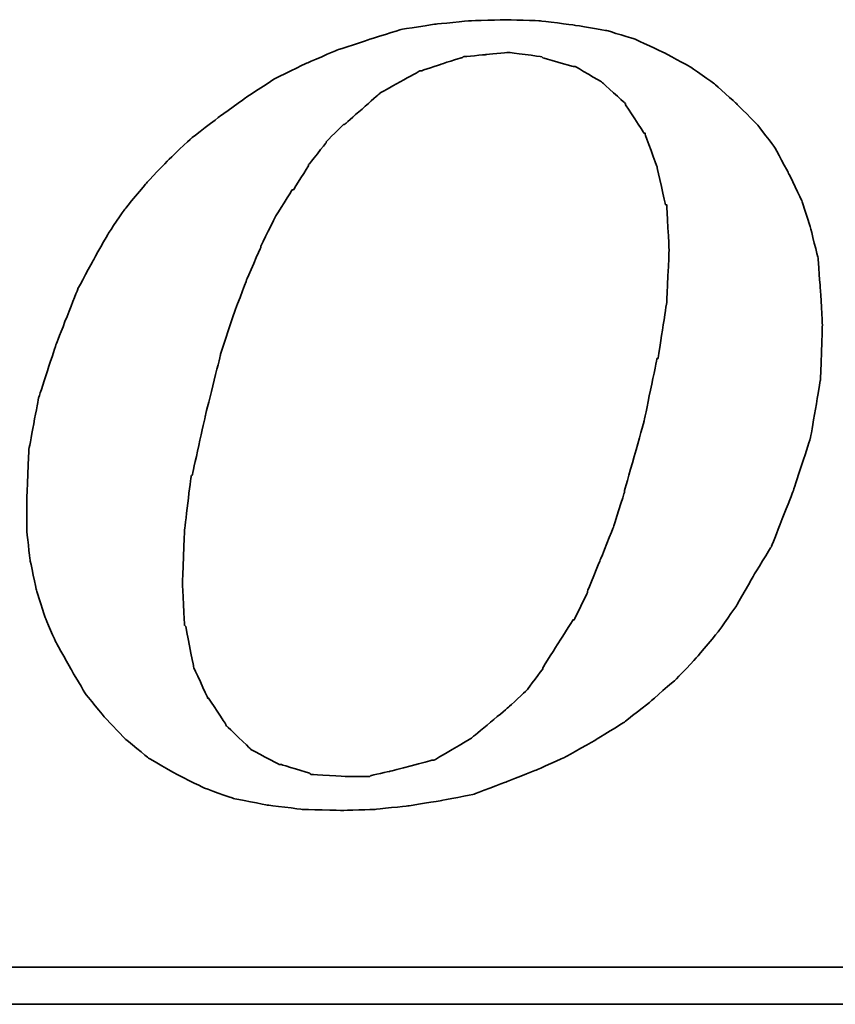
# Model space of a CAD drawing. Header units: millimetres. Extents: x 337 to 649, y 362 to 465.
# Tile 45 of 53: x 578.61 to 583.53, y 392.15 to 398.09. Entities that reach past the tile are written whole.
import ezdxf

# ---------------------------------------------------------------- set-up
doc = ezdxf.new("R2010")
doc.units = ezdxf.units.MM
doc.header["$LTSCALE"] = 0.15
doc.layers.add('DIM', color=4, linetype='CONTINUOUS')
doc.layers.add('layer 1', color=7, linetype='CONTINUOUS')

# ---------------------------------------------------------------- blocks, each defined once
blk = doc.blocks.new('TBI MOTION logo(完整正式版)')
at = {"layer": 'layer 1', "color": 22, "lineweight": 35}
for points, knots in [([(35.79625, -6.98375), (35.79625, -6.98375), (36.23125, -7.43875), (36.23125, -7.43875), (36.23125, -7.43875), (36.23125, -7.43875), (36.75625, -7.87125), (36.75625, -7.87125), (36.75625, -7.87125), (36.75625, -7.87125), (37.33125, -8.20375), (37.33125, -8.20375), (37.33125, -8.20375), (37.33125, -8.20375), (37.95625, -8.51875), (37.95625, -8.51875), (37.95625, -8.51875), (37.95625, -8.51875), (38.62625, -8.75875), (38.62625, -8.75875), (38.62625, -8.75875), (38.62625, -8.75875), (39.37125, -8.90375), (39.37125, -8.90375), (39.37125, -8.90375), (39.37125, -8.90375), (40.14125, -8.99875), (40.14125, -8.99875), (40.14125, -8.99875), (40.14125, -8.99875), (41.02625, -9.02375), (41.02625, -9.02375), (41.02625, -9.02375), (41.02625, -9.02375), (41.74625, -8.99875), (41.74625, -8.99875), (41.74625, -8.99875), (41.74625, -8.99875), (42.46625, -8.92375), (42.46625, -8.92375), (42.46625, -8.92375), (42.46625, -8.92375), (43.21125, -8.80625), (43.21125, -8.80625), (43.21125, -8.80625), (43.21125, -8.80625), (43.93125, -8.66375), (43.93125, -8.66375), (43.93125, -8.66375), (43.93125, -8.66375), (44.62625, -8.39875), (44.62625, -8.39875), (44.62625, -8.39875), (44.62625, -8.39875), (45.29625, -8.13375), (45.29625, -8.13375), (45.29625, -8.13375), (45.29625, -8.13375), (45.94625, -7.84375), (45.94625, -7.84375), (45.94625, -7.84375), (45.94625, -7.84375), (46.61625, -7.46375), (46.61625, -7.46375), (46.61625, -7.46375), (46.61625, -7.46375), (47.24125, -7.07875), (47.24125, -7.07875), (47.24125, -7.07875), (47.24125, -7.07875), (47.81625, -6.62375), (47.81625, -6.62375), (47.81625, -6.62375), (47.81625, -6.62375), (48.36875, -6.14375), (48.36875, -6.14375), (48.36875, -6.14375), (48.36875, -6.14375), (48.84625, -5.64125), (48.84625, -5.64125), (48.84625, -5.64125), (48.84625, -5.64125), (49.32625, -5.06375), (49.32625, -5.06375), (49.32625, -5.06375), (49.32625, -5.06375), (49.71125, -4.51374), (49.71125, -4.51374), (49.71125, -4.51374), (49.71125, -4.51374), (50.09625, -3.83874), (50.09625, -3.83874), (50.09625, -3.83874), (50.09625, -3.83874), (50.48125, -3.21374), (50.48125, -3.21374), (50.48125, -3.21374), (50.48125, -3.21374), (50.96125, -1.99125), (50.96125, -1.99125), (50.96125, -1.99125), (50.96125, -1.99125), (51.34375, -0.81875), (51.34375, -0.81875), (51.34375, -0.81875), (51.34375, -0.81875), (51.56125, 0.45624), (51.56125, 0.45624), (51.56125, 0.45624), (51.56125, 0.45624), (51.60625, 1.67624), (51.60625, 1.67624), (51.60625, 1.67624), (51.60625, 1.67624), (51.56125, 2.44625), (51.56125, 2.44625), (51.56125, 2.44625), (51.56125, 2.44625), (51.51125, 3.14125), (51.51125, 3.14125), (51.51125, 3.14125), (51.51125, 3.14125), (51.34375, 3.81125), (51.34375, 3.81125), (51.34375, 3.81125), (51.34375, 3.81125), (51.15125, 4.41125), (51.15125, 4.41125), (51.15125, 4.41125), (51.15125, 4.41125), (50.86125, 5.01125), (50.86125, 5.01125), (50.86125, 5.01125), (50.86125, 5.01125), (50.55125, 5.58875), (50.55125, 5.58875), (50.55125, 5.58875), (50.55125, 5.58875), (50.16625, 6.09125), (50.16625, 6.09125), (50.16625, 6.09125), (50.16625, 6.09125), (49.71125, 6.54875), (49.71125, 6.54875), (49.71125, 6.54875), (49.71125, 6.54875), (49.23125, 6.98125), (49.23125, 6.98125), (49.23125, 6.98125), (49.23125, 6.98125), (48.67875, 7.36625), (48.67875, 7.36625), (48.67875, 7.36625), (48.67875, 7.36625), (48.10375, 7.67625), (48.10375, 7.67625), (48.10375, 7.67625), (48.10375, 7.67625), (47.48125, 7.96375), (47.48125, 7.96375), (47.48125, 7.96375), (47.48125, 7.96375), (46.85625, 8.15625), (46.85625, 8.15625), (46.85625, 8.15625), (46.85625, 8.15625), (46.13625, 8.27624), (46.13625, 8.27624), (46.13625, 8.27624), (46.13625, 8.27624), (45.39125, 8.37125), (45.39125, 8.37125), (45.39125, 8.37125), (45.39125, 8.37125), (44.62625, 8.39624), (44.62625, 8.39624), (44.62625, 8.39624), (44.62625, 8.39624), (43.83625, 8.37125), (43.83625, 8.37125), (43.83625, 8.37125), (43.83625, 8.37125), (43.09125, 8.30125), (43.09125, 8.30125), (43.09125, 8.30125), (43.09125, 8.30125), (42.32125, 8.18125), (42.32125, 8.18125), (42.32125, 8.18125), (42.32125, 8.18125), (41.62875, 7.96375), (41.62875, 7.96375), (41.62875, 7.96375), (41.62875, 7.96375), (40.90625, 7.72625), (40.90625, 7.72625), (40.90625, 7.72625), (40.90625, 7.72625), (40.23624, 7.43625), (40.23624, 7.43625), (40.23624, 7.43625), (40.23624, 7.43625), (39.54124, 7.10125), (39.54124, 7.10125), (39.54124, 7.10125), (39.54124, 7.10125), (38.91625, 6.69125), (38.91625, 6.69125), (38.91625, 6.69125), (38.91625, 6.69125), (38.31625, 6.26125), (38.31625, 6.26125), (38.31625, 6.26125), (38.31625, 6.26125), (37.69125, 5.78125), (37.69125, 5.78125), (37.69125, 5.78125), (37.69125, 5.78125), (37.18625, 5.30125), (37.18625, 5.30125), (37.18625, 5.30125), (37.18625, 5.30125), (36.70625, 4.79624), (36.70625, 4.79624), (36.70625, 4.79624), (36.70625, 4.79624), (36.23125, 4.22125), (36.23125, 4.22125), (36.23125, 4.22125), (36.23125, 4.22125), (35.87124, 3.69375), (35.87124, 3.69375), (35.87124, 3.69375), (35.87124, 3.69375), (35.53125, 3.09125), (35.53125, 3.09125), (35.53125, 3.09125), (35.53125, 3.09125), (35.19875, 2.47125), (35.19875, 2.47125), (35.19875, 2.47125), (35.19875, 2.47125), (34.71625, 1.24625), (34.71625, 1.24625), (34.71625, 1.24625), (34.71625, 1.24625), (34.33125, 0.06874), (34.33125, 0.06874), (34.33125, 0.06874), (34.33125, 0.06874), (34.11625, -1.07875), (34.11625, -1.07875), (34.11625, -1.07875), (34.11625, -1.07875), (34.07125, -2.15875), (34.07125, -2.15875), (34.07125, -2.15875), (34.07125, -2.15875), (34.07125, -2.85375), (34.07125, -2.85375), (34.07125, -2.85375), (34.07125, -2.85375), (34.14125, -3.50375), (34.14125, -3.50375), (34.14125, -3.50375), (34.14125, -3.50375), (34.28625, -4.17375), (34.28625, -4.17375), (34.28625, -4.17375), (34.28625, -4.17375), (34.47625, -4.77624), (34.47625, -4.77624), (34.47625, -4.77624), (34.47625, -4.77624), (34.71625, -5.32625), (34.71625, -5.32625), (34.71625, -5.32625), (34.71625, -5.32625), (35.05375, -5.92875), (35.05375, -5.92875), (35.05375, -5.92875), (35.05375, -5.92875), (35.36375, -6.45375), (35.36375, -6.45375), (35.36375, -6.45375), (35.36375, -6.45375), (35.79625, -6.98375), (35.79625, -6.98375)], [0, 0, 0, 0, 0.01388889, 0.01388889, 0.01388889, 0.0138889, 0.02777778, 0.02777778, 0.02777778, 0.02777779, 0.04166667, 0.04166667, 0.04166667, 0.04166668, 0.05555556, 0.05555556, 0.05555556, 0.05555557, 0.06944444, 0.06944444, 0.06944444, 0.06944445, 0.08333333, 0.08333333, 0.08333333, 0.08333334, 0.09722222, 0.09722222, 0.09722222, 0.09722223, 0.11111111, 0.11111111, 0.11111111, 0.11111112, 0.125, 0.125, 0.125, 0.12500001, 0.13888889, 0.13888889, 0.13888889, 0.1388889, 0.15277778, 0.15277778, 0.15277778, 0.15277779, 0.16666667, 0.16666667, 0.16666667, 0.16666668, 0.18055556, 0.18055556, 0.18055556, 0.18055557, 0.19444444, 0.19444444, 0.19444444, 0.19444445, 0.20833333, 0.20833333, 0.20833333, 0.20833334, 0.22222222, 0.22222222, 0.22222222, 0.22222223, 0.23611111, 0.23611111, 0.23611111, 0.23611112, 0.25, 0.25, 0.25, 0.25000001, 0.26388889, 0.26388889, 0.26388889, 0.2638889, 0.27777778, 0.27777778, 0.27777778, 0.27777779, 0.29166667, 0.29166667, 0.29166667, 0.29166668, 0.30555556, 0.30555556, 0.30555556, 0.30555557, 0.31944444, 0.31944444, 0.31944444, 0.31944445, 0.33333333, 0.33333333, 0.33333333, 0.33333334, 0.34722222, 0.34722222, 0.34722222, 0.34722223, 0.36111111, 0.36111111, 0.36111111, 0.36111112, 0.375, 0.375, 0.375, 0.37500001, 0.38888889, 0.38888889, 0.38888889, 0.3888889, 0.40277778, 0.40277778, 0.40277778, 0.40277779, 0.41666667, 0.41666667, 0.41666667, 0.41666668, 0.43055556, 0.43055556, 0.43055556, 0.43055557, 0.44444444, 0.44444444, 0.44444444, 0.44444445, 0.45833333, 0.45833333, 0.45833333, 0.45833334, 0.47222222, 0.47222222, 0.47222222, 0.47222223, 0.48611111, 0.48611111, 0.48611111, 0.48611112, 0.5, 0.5, 0.5, 0.50000001, 0.51388889, 0.51388889, 0.51388889, 0.5138889, 0.52777778, 0.52777778, 0.52777778, 0.52777779, 0.54166667, 0.54166667, 0.54166667, 0.54166668, 0.55555556, 0.55555556, 0.55555556, 0.55555557, 0.56944444, 0.56944444, 0.56944444, 0.56944445, 0.58333333, 0.58333333, 0.58333333, 0.58333334, 0.59722222, 0.59722222, 0.59722222, 0.59722223, 0.61111111, 0.61111111, 0.61111111, 0.61111112, 0.625, 0.625, 0.625, 0.62500001, 0.63888889, 0.63888889, 0.63888889, 0.6388889, 0.65277778, 0.65277778, 0.65277778, 0.65277779, 0.66666667, 0.66666667, 0.66666667, 0.66666668, 0.68055556, 0.68055556, 0.68055556, 0.68055557, 0.69444444, 0.69444444, 0.69444444, 0.69444445, 0.70833333, 0.70833333, 0.70833333, 0.70833334, 0.72222222, 0.72222222, 0.72222222, 0.72222223, 0.73611111, 0.73611111, 0.73611111, 0.73611112, 0.75, 0.75, 0.75, 0.75000001, 0.76388889, 0.76388889, 0.76388889, 0.7638889, 0.77777778, 0.77777778, 0.77777778, 0.77777779, 0.79166667, 0.79166667, 0.79166667, 0.79166668, 0.80555556, 0.80555556, 0.80555556, 0.80555557, 0.81944444, 0.81944444, 0.81944444, 0.81944445, 0.83333333, 0.83333333, 0.83333333, 0.83333334, 0.84722222, 0.84722222, 0.84722222, 0.84722223, 0.86111111, 0.86111111, 0.86111111, 0.86111112, 0.875, 0.875, 0.875, 0.87500001, 0.88888889, 0.88888889, 0.88888889, 0.8888889, 0.90277778, 0.90277778, 0.90277778, 0.90277779, 0.91666667, 0.91666667, 0.91666667, 0.91666668, 0.93055556, 0.93055556, 0.93055556, 0.93055557, 0.94444444, 0.94444444, 0.94444444, 0.94444445, 0.95833333, 0.95833333, 0.95833333, 0.95833334, 0.97222222, 0.97222222, 0.97222222, 0.97222223, 0.98611111, 0.98611111, 0.98611111, 0.98611112, 1, 1, 1, 1]), ([(38.33875, 1.03124), (38.33875, 1.03124), (38.62625, 1.89625), (38.62625, 1.89625), (38.62625, 1.89625), (38.62625, 1.89625), (38.91625, 2.66375), (38.91625, 2.66375), (38.91625, 2.66375), (38.91625, 2.66375), (39.22625, 3.38125), (39.22625, 3.38125), (39.22625, 3.38125), (39.22625, 3.38125), (39.22625, 3.40624), (39.22625, 3.40624), (39.22625, 3.40624), (39.22625, 3.40624), (39.56124, 4.07624), (39.56124, 4.07624), (39.56124, 4.07624), (39.56124, 4.07624), (39.92125, 4.65125), (39.92125, 4.65125), (39.92125, 4.65125), (39.92125, 4.65125), (39.94625, 4.65125), (39.94625, 4.65125), (39.94625, 4.65125), (39.94625, 4.65125), (40.28125, 5.17875), (40.28125, 5.17875), (40.28125, 5.17875), (40.28125, 5.17875), (40.28125, 5.20375), (40.28125, 5.20375), (40.28125, 5.20375), (40.28125, 5.20375), (40.66875, 5.68625), (40.66875, 5.68625), (40.66875, 5.68625), (40.66875, 5.68625), (40.66875, 5.70625), (40.66875, 5.70625), (40.66875, 5.70625), (40.66875, 5.70625), (41.05124, 6.09125), (41.05124, 6.09125), (41.05124, 6.09125), (41.05124, 6.09125), (41.07625, 6.09125), (41.07625, 6.09125), (41.07625, 6.09125), (41.07625, 6.09125), (41.84125, 6.76625), (41.84125, 6.76625), (41.84125, 6.76625), (41.84125, 6.76625), (41.86625, 6.78625), (41.86625, 6.78625), (41.86625, 6.78625), (41.86625, 6.78625), (42.73125, 7.26624), (42.73125, 7.26624), (42.73125, 7.26624), (42.73125, 7.26624), (42.75625, 7.26624), (42.75625, 7.26624), (42.75625, 7.26624), (42.75625, 7.26624), (43.18625, 7.41125), (43.18625, 7.41125), (43.18625, 7.41125), (43.18625, 7.41125), (43.64125, 7.55625), (43.64125, 7.55625), (43.64125, 7.55625), (43.64125, 7.55625), (43.66625, 7.55625), (43.66625, 7.55625), (43.66625, 7.55625), (43.66625, 7.55625), (43.69125, 7.58124), (43.69125, 7.58124), (43.69125, 7.58124), (43.69125, 7.58124), (44.19125, 7.62625), (44.19125, 7.62625), (44.19125, 7.62625), (44.19125, 7.62625), (44.67125, 7.67625), (44.67125, 7.67625), (44.67125, 7.67625), (44.67125, 7.67625), (44.69625, 7.67625), (44.69625, 7.67625), (44.69625, 7.67625), (44.69625, 7.67625), (45.41875, 7.58124), (45.41875, 7.58124), (45.41875, 7.58124), (45.41875, 7.58124), (45.44125, 7.55625), (45.44125, 7.55625), (45.44125, 7.55625), (45.44125, 7.55625), (46.11125, 7.36625), (46.11125, 7.36625), (46.11125, 7.36625), (46.11125, 7.36625), (46.13625, 7.36625), (46.13625, 7.36625), (46.13625, 7.36625), (46.13625, 7.36625), (46.15875, 7.36625), (46.15875, 7.36625), (46.15875, 7.36625), (46.15875, 7.36625), (46.73625, 7.02624), (46.73625, 7.02624), (46.73625, 7.02624), (46.73625, 7.02624), (46.76125, 7.00624), (46.76125, 7.00624), (46.76125, 7.00624), (46.76125, 7.00624), (47.24125, 6.57124), (47.24125, 6.57124), (47.24125, 6.57124), (47.24125, 6.57124), (47.26625, 6.54875), (47.26625, 6.54875), (47.26625, 6.54875), (47.26625, 6.54875), (47.26625, 6.52375), (47.26625, 6.52375), (47.26625, 6.52375), (47.26625, 6.52375), (47.67375, 5.89875), (47.67375, 5.89875), (47.67375, 5.89875), (47.67375, 5.89875), (47.69625, 5.89875), (47.69625, 5.89875), (47.69625, 5.89875), (47.69625, 5.89875), (47.69625, 5.87625), (47.69625, 5.87625), (47.69625, 5.87625), (47.69625, 5.87625), (47.96125, 5.15625), (47.96125, 5.15625), (47.96125, 5.15625), (47.96125, 5.15625), (47.96125, 5.13125), (47.96125, 5.13125), (47.96125, 5.13125), (47.96125, 5.13125), (48.15125, 4.31875), (48.15125, 4.31875), (48.15125, 4.31875), (48.15125, 4.31875), (48.17625, 4.31875), (48.17625, 4.31875), (48.17625, 4.31875), (48.17625, 4.31875), (48.17625, 4.29125), (48.17625, 4.29125), (48.17625, 4.29125), (48.17625, 4.29125), (48.22625, 3.33125), (48.22625, 3.33125), (48.22625, 3.33125), (48.22625, 3.33125), (48.22625, 3.30875), (48.22625, 3.30875), (48.22625, 3.30875), (48.22625, 3.30875), (48.17625, 2.20624), (48.17625, 2.20624), (48.17625, 2.20624), (48.17625, 2.20624), (48.17625, 2.18124), (48.17625, 2.18124), (48.17625, 2.18124), (48.17625, 2.18124), (47.98375, 0.93624), (47.98375, 0.93624), (47.98375, 0.93624), (47.98375, 0.93624), (47.96125, 0.93624), (47.96125, 0.93624), (47.96125, 0.93624), (47.96125, 0.93624), (47.67375, -0.45874), (47.67375, -0.45874), (47.67375, -0.45874), (47.67375, -0.45874), (47.24125, -1.99125), (47.24125, -1.99125), (47.24125, -1.99125), (47.24125, -1.99125), (47.24125, -2.01874), (47.24125, -2.01874), (47.24125, -2.01874), (47.24125, -2.01874), (47.00125, -2.78375), (47.00125, -2.78375), (47.00125, -2.78375), (47.00125, -2.78375), (46.71125, -3.50375), (46.71125, -3.50375), (46.71125, -3.50375), (46.71125, -3.50375), (46.42625, -4.19875), (46.42625, -4.19875), (46.42625, -4.19875), (46.42625, -4.19875), (46.42625, -4.22375), (46.42625, -4.22375), (46.42625, -4.22375), (46.42625, -4.22375), (46.13625, -4.82374), (46.13625, -4.82374), (46.13625, -4.82374), (46.13625, -4.82374), (46.11125, -4.82374), (46.11125, -4.82374), (46.11125, -4.82374), (46.11125, -4.82374), (45.77625, -5.35125), (45.77625, -5.35125), (45.77625, -5.35125), (45.77625, -5.35125), (45.44125, -5.87875), (45.44125, -5.87875), (45.44125, -5.87875), (45.44125, -5.87875), (45.44125, -5.90375), (45.44125, -5.90375), (45.44125, -5.90375), (45.44125, -5.90375), (45.10625, -6.35875), (45.10625, -6.35875), (45.10625, -6.35875), (45.10625, -6.35875), (45.08125, -6.38375), (45.08125, -6.38375), (45.08125, -6.38375), (45.08125, -6.38375), (44.69625, -6.74375), (44.69625, -6.74375), (44.69625, -6.74375), (44.69625, -6.74375), (43.88375, -7.41625), (43.88375, -7.41625), (43.88375, -7.41625), (43.88375, -7.41625), (43.85625, -7.43875), (43.85625, -7.43875), (43.85625, -7.43875), (43.85625, -7.43875), (43.04125, -7.91875), (43.04125, -7.91875), (43.04125, -7.91875), (43.04125, -7.91875), (43.01625, -7.91875), (43.01625, -7.91875), (43.01625, -7.91875), (43.01625, -7.91875), (42.99625, -7.91875), (42.99625, -7.91875), (42.99625, -7.91875), (42.99625, -7.91875), (42.08125, -8.15875), (42.08125, -8.15875), (42.08125, -8.15875), (42.08125, -8.15875), (41.65125, -8.25625), (41.65125, -8.25625), (41.65125, -8.25625), (41.65125, -8.25625), (41.62875, -8.27875), (41.62875, -8.27875), (41.62875, -8.27875), (41.62875, -8.27875), (41.60125, -8.27875), (41.60125, -8.27875), (41.60125, -8.27875), (41.60125, -8.27875), (41.12125, -8.27875), (41.12125, -8.27875), (41.12125, -8.27875), (41.12125, -8.27875), (40.35624, -8.23125), (40.35624, -8.23125), (40.35624, -8.23125), (40.35624, -8.23125), (40.33125, -8.23125), (40.33125, -8.23125), (40.33125, -8.23125), (40.33125, -8.23125), (40.30625, -8.20375), (40.30625, -8.20375), (40.30625, -8.20375), (40.30625, -8.20375), (39.68375, -8.01375), (39.68375, -8.01375), (39.68375, -8.01375), (39.68375, -8.01375), (39.66124, -8.01375), (39.66124, -8.01375), (39.66124, -8.01375), (39.66124, -8.01375), (39.63625, -8.01375), (39.63625, -8.01375), (39.63625, -8.01375), (39.63625, -8.01375), (39.01125, -7.67875), (39.01125, -7.67875), (39.01125, -7.67875), (39.01125, -7.67875), (38.98875, -7.65375), (38.98875, -7.65375), (38.98875, -7.65375), (38.98875, -7.65375), (38.48625, -7.17375), (38.48625, -7.17375), (38.48625, -7.17375), (38.48625, -7.17375), (38.45875, -7.14875), (38.45875, -7.14875), (38.45875, -7.14875), (38.45875, -7.14875), (38.45875, -7.12875), (38.45875, -7.12875), (38.45875, -7.12875), (38.45875, -7.12875), (38.07625, -6.54875), (38.07625, -6.54875), (38.07625, -6.54875), (38.07625, -6.54875), (38.05125, -6.54875), (38.05125, -6.54875), (38.05125, -6.54875), (38.05125, -6.54875), (38.05125, -6.52875), (38.05125, -6.52875), (38.05125, -6.52875), (38.05125, -6.52875), (37.74125, -5.85375), (37.74125, -5.85375), (37.74125, -5.85375), (37.74125, -5.85375), (37.74125, -5.82875), (37.74125, -5.82875), (37.74125, -5.82875), (37.74125, -5.82875), (37.57375, -4.96875), (37.57375, -4.96875), (37.57375, -4.96875), (37.57375, -4.96875), (37.54625, -4.94375), (37.54625, -4.94375), (37.54625, -4.94375), (37.54625, -4.94375), (37.50125, -4.03375), (37.50125, -4.03375), (37.50125, -4.03375), (37.50125, -4.03375), (37.50125, -4.00875), (37.50125, -4.00875), (37.50125, -4.00875), (37.50125, -4.00875), (37.54625, -2.85375), (37.54625, -2.85375), (37.54625, -2.85375), (37.54625, -2.85375), (37.69125, -1.65875), (37.69125, -1.65875), (37.69125, -1.65875), (37.69125, -1.65875), (37.71624, -1.63375), (37.71624, -1.63375), (37.71624, -1.63375), (37.71624, -1.63375), (38.00375, -0.33875), (38.00375, -0.33875), (38.00375, -0.33875), (38.00375, -0.33875), (38.33875, 1.00624), (38.33875, 1.00624), (38.33875, 1.00624), (38.33875, 1.00624), (38.33875, 1.03124), (38.33875, 1.03124)], [0, 0, 0, 0, 0.01010101, 0.01010101, 0.01010101, 0.01010102, 0.02020202, 0.02020202, 0.02020202, 0.02020203, 0.03030303, 0.03030303, 0.03030303, 0.03030304, 0.04040404, 0.04040404, 0.04040404, 0.04040405, 0.05050505, 0.05050505, 0.05050505, 0.05050506, 0.06060606, 0.06060606, 0.06060606, 0.06060607, 0.07070707, 0.07070707, 0.07070707, 0.07070708, 0.08080808, 0.08080808, 0.08080808, 0.08080809, 0.09090909, 0.09090909, 0.09090909, 0.0909091, 0.1010101, 0.1010101, 0.1010101, 0.10101011, 0.11111111, 0.11111111, 0.11111111, 0.11111112, 0.12121212, 0.12121212, 0.12121212, 0.12121213, 0.13131313, 0.13131313, 0.13131313, 0.13131314, 0.14141414, 0.14141414, 0.14141414, 0.14141415, 0.15151515, 0.15151515, 0.15151515, 0.15151516, 0.16161616, 0.16161616, 0.16161616, 0.16161617, 0.17171717, 0.17171717, 0.17171717, 0.17171718, 0.18181818, 0.18181818, 0.18181818, 0.18181819, 0.19191919, 0.19191919, 0.19191919, 0.1919192, 0.2020202, 0.2020202, 0.2020202, 0.20202021, 0.21212121, 0.21212121, 0.21212121, 0.21212122, 0.22222222, 0.22222222, 0.22222222, 0.22222223, 0.23232323, 0.23232323, 0.23232323, 0.23232324, 0.24242424, 0.24242424, 0.24242424, 0.24242425, 0.25252525, 0.25252525, 0.25252525, 0.25252526, 0.26262626, 0.26262626, 0.26262626, 0.26262627, 0.27272727, 0.27272727, 0.27272727, 0.27272728, 0.28282828, 0.28282828, 0.28282828, 0.28282829, 0.29292929, 0.29292929, 0.29292929, 0.2929293, 0.3030303, 0.3030303, 0.3030303, 0.30303031, 0.31313131, 0.31313131, 0.31313131, 0.31313132, 0.32323232, 0.32323232, 0.32323232, 0.32323233, 0.33333333, 0.33333333, 0.33333333, 0.33333334, 0.34343434, 0.34343434, 0.34343434, 0.34343435, 0.35353535, 0.35353535, 0.35353535, 0.35353536, 0.36363636, 0.36363636, 0.36363636, 0.36363637, 0.37373737, 0.37373737, 0.37373737, 0.37373738, 0.38383838, 0.38383838, 0.38383838, 0.38383839, 0.39393939, 0.39393939, 0.39393939, 0.3939394, 0.4040404, 0.4040404, 0.4040404, 0.40404041, 0.41414141, 0.41414141, 0.41414141, 0.41414142, 0.42424242, 0.42424242, 0.42424242, 0.42424243, 0.43434343, 0.43434343, 0.43434343, 0.43434344, 0.44444444, 0.44444444, 0.44444444, 0.44444445, 0.45454545, 0.45454545, 0.45454545, 0.45454546, 0.46464646, 0.46464646, 0.46464646, 0.46464647, 0.47474747, 0.47474747, 0.47474747, 0.47474748, 0.48484848, 0.48484848, 0.48484848, 0.48484849, 0.49494949, 0.49494949, 0.49494949, 0.4949495, 0.50505051, 0.50505051, 0.50505051, 0.50505052, 0.51515152, 0.51515152, 0.51515152, 0.51515153, 0.52525253, 0.52525253, 0.52525253, 0.52525254, 0.53535354, 0.53535354, 0.53535354, 0.53535355, 0.54545455, 0.54545455, 0.54545455, 0.54545456, 0.55555556, 0.55555556, 0.55555556, 0.55555557, 0.56565657, 0.56565657, 0.56565657, 0.56565658, 0.57575758, 0.57575758, 0.57575758, 0.57575759, 0.58585859, 0.58585859, 0.58585859, 0.5858586, 0.5959596, 0.5959596, 0.5959596, 0.59595961, 0.60606061, 0.60606061, 0.60606061, 0.60606062, 0.61616162, 0.61616162, 0.61616162, 0.61616163, 0.62626263, 0.62626263, 0.62626263, 0.62626264, 0.63636364, 0.63636364, 0.63636364, 0.63636365, 0.64646465, 0.64646465, 0.64646465, 0.64646466, 0.65656566, 0.65656566, 0.65656566, 0.65656567, 0.66666667, 0.66666667, 0.66666667, 0.66666668, 0.67676768, 0.67676768, 0.67676768, 0.67676769, 0.68686869, 0.68686869, 0.68686869, 0.6868687, 0.6969697, 0.6969697, 0.6969697, 0.69696971, 0.70707071, 0.70707071, 0.70707071, 0.70707072, 0.71717172, 0.71717172, 0.71717172, 0.71717173, 0.72727273, 0.72727273, 0.72727273, 0.72727274, 0.73737374, 0.73737374, 0.73737374, 0.73737375, 0.74747475, 0.74747475, 0.74747475, 0.74747476, 0.75757576, 0.75757576, 0.75757576, 0.75757577, 0.76767677, 0.76767677, 0.76767677, 0.76767678, 0.77777778, 0.77777778, 0.77777778, 0.77777779, 0.78787879, 0.78787879, 0.78787879, 0.7878788, 0.7979798, 0.7979798, 0.7979798, 0.79797981, 0.80808081, 0.80808081, 0.80808081, 0.80808082, 0.81818182, 0.81818182, 0.81818182, 0.81818183, 0.82828283, 0.82828283, 0.82828283, 0.82828284, 0.83838384, 0.83838384, 0.83838384, 0.83838385, 0.84848485, 0.84848485, 0.84848485, 0.84848486, 0.85858586, 0.85858586, 0.85858586, 0.85858587, 0.86868687, 0.86868687, 0.86868687, 0.86868688, 0.87878788, 0.87878788, 0.87878788, 0.87878789, 0.88888889, 0.88888889, 0.88888889, 0.8888889, 0.8989899, 0.8989899, 0.8989899, 0.89898991, 0.90909091, 0.90909091, 0.90909091, 0.90909092, 0.91919192, 0.91919192, 0.91919192, 0.91919193, 0.92929293, 0.92929293, 0.92929293, 0.92929294, 0.93939394, 0.93939394, 0.93939394, 0.93939395, 0.94949495, 0.94949495, 0.94949495, 0.94949496, 0.95959596, 0.95959596, 0.95959596, 0.95959597, 0.96969697, 0.96969697, 0.96969697, 0.96969698, 0.97979798, 0.97979798, 0.97979798, 0.97979799, 0.98989899, 0.98989899, 0.98989899, 0.989899, 1, 1, 1, 1]), ([(75.90875, -9.47875), (75.90875, -9.47875), (75.90875, -12.28625), (75.90875, -12.28625), (75.90875, -12.28625), (75.90875, -12.28625), (75.90875, -12.47875), (75.90875, -12.47875), (75.90875, -12.47875), (75.90875, -12.47875), (75.71625, -12.47875), (75.71625, -12.47875), (75.71625, -12.47875), (75.71625, -12.47875), (-88.32875, -12.47875), (-88.32875, -12.47875), (-88.32875, -12.47875), (-88.32875, -12.47875), (-88.32875, -13.29375), (-88.32875, -13.29375), (-88.32875, -13.29375), (-88.32875, -13.29375), (82.89125, -13.29375), (82.89125, -13.29375), (82.89125, -13.29375), (82.89125, -13.29375), (75.90875, -9.47875), (75.90875, -9.47875)], [0, 0, 0, 0, 0.14285714, 0.14285714, 0.14285714, 0.14285715, 0.28571429, 0.28571429, 0.28571429, 0.2857143, 0.42857143, 0.42857143, 0.42857143, 0.42857144, 0.57142857, 0.57142857, 0.57142857, 0.57142858, 0.71428571, 0.71428571, 0.71428571, 0.71428572, 0.85714286, 0.85714286, 0.85714286, 0.85714287, 1, 1, 1, 1])]:
    blk.add_open_spline(points, degree=3, knots=knots, dxfattribs=at)

msp = doc.modelspace()

# ---------------------------------------------------------------- block references
at = {"layer": 'DIM', "color": 7, "xscale": 0.2736514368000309, "yscale": 0.2736514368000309, "zscale": 0.2736514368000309}
msp.add_blockref('TBI MOTION logo(完整正式版)', (569.3299, 395.7911), dxfattribs=at)

doc.saveas('drawing.dxf')
